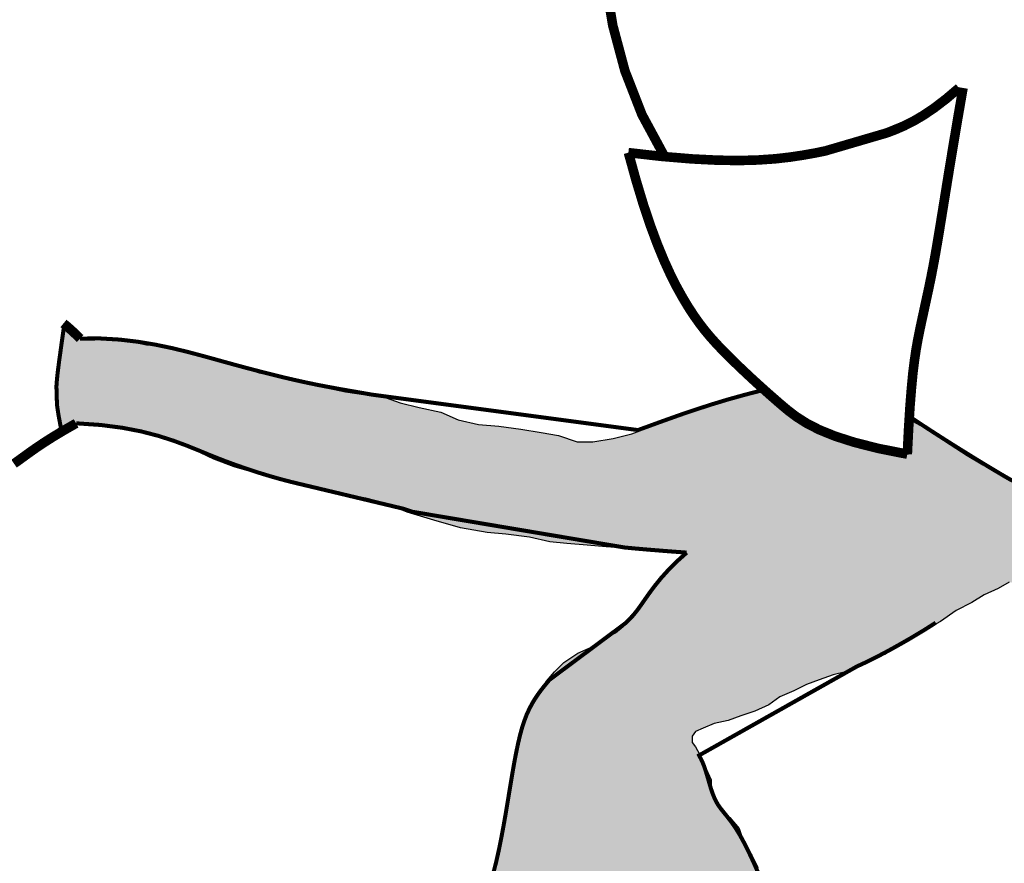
# Model space of a CAD drawing. Extents: x 2370541.5 to 2370550, y 758729 to 758740.
# Tile 10 of 19: x 2370548.339 to 2370548.576, y 758730.677 to 758730.88. Entities that reach past the tile are written whole.
import ezdxf

# ---------------------------------------------------------------- set-up
doc = ezdxf.new("R2010")
doc.units = 0
doc.header["$LTSCALE"] = 100
doc.header["$MEASUREMENT"] = 0
doc.layers.add('FACE', color=160, linetype='CONTINUOUS')
doc.layers.add('FACEHATCH', color=5, linetype='CONTINUOUS')

msp = doc.modelspace()

# ---------------------------------------------------------------- hatches: boundary and pattern name
at = {"layer": 'FACEHATCH'}
msp.add_hatch(color=5, dxfattribs=at).paths.add_polyline_path([(2370548.55312, 758730.78371), (2370548.55651, 758730.78182), (2370548.55952, 758730.77994), (2370548.56291, 758730.77769), (2370548.56705, 758730.77505), (2370548.57082, 758730.77279), (2370548.57496, 758730.77054), (2370548.57948, 758730.7679), (2370548.58287, 758730.76602), (2370548.58679, 758730.76451), (2370548.59055, 758730.76376), (2370548.5947, 758730.76301), (2370548.59884, 758730.76226), (2370548.60336, 758730.7615), (2370548.60788, 758730.76075), (2370548.61278, 758730.76038), (2370548.61692, 758730.75962), (2370548.62257, 758730.75962), (2370548.62747, 758730.75962), (2370548.63199, 758730.75925), (2370548.63726, 758730.76), (2370548.64178, 758730.76), (2370548.64818, 758730.76038), (2370548.65308, 758730.76075), (2370548.65722, 758730.76075), (2370548.66249, 758730.76113), (2370548.66739, 758730.76113), (2370548.67229, 758730.76188), (2370548.67568, 758730.76226), (2370548.67869, 758730.76263), (2370548.68057, 758730.76263), (2370548.67568, 758730.7615), (2370548.67191, 758730.76), (2370548.66739, 758730.75849), (2370548.66513, 758730.75624), (2370548.66249, 758730.75548), (2370548.66099, 758730.75473), (2370548.6591, 758730.75398), (2370548.65722, 758730.75398), (2370548.65647, 758730.7536), (2370548.66023, 758730.75247), (2370548.66362, 758730.75097), (2370548.66739, 758730.74909), (2370548.67078, 758730.74796), (2370548.6753, 758730.74645), (2370548.67794, 758730.7457), (2370548.68133, 758730.74419), (2370548.68396, 758730.74344), (2370548.68724, 758730.74231), (2370548.69101, 758730.74118), (2370548.6944, 758730.74005), (2370548.69666, 758730.73893), (2370548.69967, 758730.73817), (2370548.70306, 758730.73742), (2370548.70607, 758730.73704), (2370548.70908, 758730.73742), (2370548.71323, 758730.73704), (2370548.71662, 758730.7378), (2370548.71963, 758730.73855), (2370548.7234, 758730.7393), (2370548.72679, 758730.73968), (2370548.73131, 758730.74043), (2370548.7362, 758730.74118), (2370548.74072, 758730.74269), (2370548.74637, 758730.74495), (2370548.75052, 758730.74683), (2370548.75541, 758730.74871), (2370548.75993, 758730.75021), (2370548.76483, 758730.75285), (2370548.76935, 758730.75473), (2370548.77537, 758730.75661), (2370548.77989, 758730.75849), (2370548.78554, 758730.76038), (2370548.79044, 758730.76263), (2370548.79534, 758730.76451), (2370548.80061, 758730.76715), (2370548.80475, 758730.76903), (2370548.80927, 758730.77204), (2370548.81379, 758730.7743), (2370548.81794, 758730.77693), (2370548.8217, 758730.77919), (2370548.82622, 758730.78145), (2370548.83037, 758730.78371), (2370548.83564, 758730.78672), (2370548.84053, 758730.78897), (2370548.84543, 758730.79199), (2370548.84995, 758730.79462), (2370548.85485, 758730.79725), (2370548.85835, 758730.79951), (2370548.86136, 758730.80064), (2370548.86438, 758730.80215), (2370548.86777, 758730.80365), (2370548.86965, 758730.8044), (2370548.87078, 758730.80516), (2370548.87229, 758730.80403), (2370548.87417, 758730.80177), (2370548.87605, 758730.79951), (2370548.87718, 758730.79688), (2370548.87831, 758730.79387), (2370548.87944, 758730.79123), (2370548.87982, 758730.79048), (2370548.87681, 758730.78897), (2370548.87417, 758730.78785), (2370548.87116, 758730.78672), (2370548.86777, 758730.78484), (2370548.86362, 758730.78258), (2370548.8591, 758730.78032), (2370548.85496, 758730.77769), (2370548.84969, 758730.77468), (2370548.84479, 758730.77204), (2370548.83914, 758730.76903), (2370548.83462, 758730.7664), (2370548.82897, 758730.76301), (2370548.8252, 758730.76038), (2370548.81956, 758730.75699), (2370548.81466, 758730.7536), (2370548.80976, 758730.75172), (2370548.80411, 758730.74909), (2370548.79809, 758730.74645), (2370548.79281, 758730.74419), (2370548.78754, 758730.74156), (2370548.78189, 758730.73855), (2370548.77737, 758730.73704), (2370548.77398, 758730.73479), (2370548.76795, 758730.73253), (2370548.76155, 758730.73065), (2370548.75477, 758730.72877), (2370548.74799, 758730.72726), (2370548.74347, 758730.72613), (2370548.73895, 758730.72538), (2370548.73669, 758730.72387), (2370548.73368, 758730.72237), (2370548.73217, 758730.72086), (2370548.72991, 758730.72011), (2370548.72765, 758730.71973), (2370548.72313, 758730.71973), (2370548.71748, 758730.72011), (2370548.71108, 758730.72049), (2370548.70634, 758730.72086), (2370548.69956, 758730.72124), (2370548.69391, 758730.72199), (2370548.6875, 758730.72312), (2370548.68261, 758730.7235), (2370548.67733, 758730.72387), (2370548.67206, 758730.72463), (2370548.66641, 758730.725), (2370548.66076, 758730.72538), (2370548.65549, 758730.72613), (2370548.65135, 758730.72726), (2370548.64645, 758730.72801), (2370548.64118, 758730.72877), (2370548.63741, 758730.72952), (2370548.63402, 758730.72989), (2370548.63289, 758730.74344), (2370548.59522, 758730.74231), (2370548.5956, 758730.73968), (2370548.59372, 758730.74005), (2370548.59184, 758730.74043), (2370548.58845, 758730.74118), (2370548.58506, 758730.74306), (2370548.5828, 758730.74382), (2370548.58016, 758730.74419), (2370548.57715, 758730.74457), (2370548.57451, 758730.74306), (2370548.57112, 758730.74156), (2370548.56811, 758730.73968), (2370548.56434, 758730.7378), (2370548.56057, 758730.73516), (2370548.55643, 758730.7329), (2370548.55342, 758730.7314), (2370548.55078, 758730.72952), (2370548.54739, 758730.72726), (2370548.54362, 758730.72575), (2370548.54023, 758730.72425), (2370548.53779, 758730.72301), (2370548.53477, 758730.72226), (2370548.53138, 758730.72113), (2370548.52837, 758730.72), (2370548.52536, 758730.71849), (2370548.52197, 758730.71699), (2370548.51933, 758730.71511), (2370548.51594, 758730.7136), (2370548.51255, 758730.71247), (2370548.50954, 758730.71134), (2370548.50615, 758730.71059), (2370548.50351, 758730.70946), (2370548.50163, 758730.70871), (2370548.50088, 758730.70758), (2370548.50088, 758730.70607), (2370548.50163, 758730.70495), (2370548.50314, 758730.70231), (2370548.50427, 758730.69968), (2370548.5054, 758730.69704), (2370548.5054, 758730.69479), (2370548.50652, 758730.69253), (2370548.50803, 758730.68989), (2370548.50991, 758730.68801), (2370548.51217, 758730.68538), (2370548.5133, 758730.68199), (2370548.51519, 758730.67898), (2370548.51669, 758730.67597), (2370548.51782, 758730.67334), (2370548.51895, 758730.66995), (2370548.52008, 758730.66731), (2370548.51669, 758730.66769), (2370548.5133, 758730.66769), (2370548.50954, 758730.66769), (2370548.50652, 758730.66731), (2370548.50238, 758730.66731), (2370548.49937, 758730.66656), (2370548.4956, 758730.66619), (2370548.49221, 758730.66543), (2370548.48882, 758730.66355), (2370548.48506, 758730.66167), (2370548.48167, 758730.65904), (2370548.47941, 758730.65603), (2370548.47677, 758730.65301), (2370548.47489, 758730.65061), (2370548.473, 758730.64797), (2370548.47187, 758730.64496), (2370548.47037, 758730.64233), (2370548.47037, 758730.63932), (2370548.46924, 758730.63518), (2370548.46886, 758730.63142), (2370548.46886, 758730.62728), (2370548.46886, 758730.62238), (2370548.46924, 758730.61824), (2370548.46924, 758730.6126), (2370548.46961, 758730.60906), (2370548.46999, 758730.60455), (2370548.47037, 758730.60116), (2370548.47074, 758730.59777), (2370548.4715, 758730.59364), (2370548.47225, 758730.5895), (2370548.47225, 758730.58686), (2370548.47602, 758730.58649), (2370548.47978, 758730.58686), (2370548.4843, 758730.58649), (2370548.48845, 758730.58686), (2370548.49334, 758730.58686), (2370548.49749, 758730.58649), (2370548.50163, 758730.58724), (2370548.50238, 758730.58724), (2370548.50201, 758730.59213), (2370548.50125, 758730.59928), (2370548.5005, 758730.60605), (2370548.50012, 758730.61207), (2370548.49975, 758730.61847), (2370548.49937, 758730.62449), (2370548.49899, 758730.62826), (2370548.49975, 758730.63202), (2370548.50125, 758730.63503), (2370548.50389, 758730.63766), (2370548.50728, 758730.63842), (2370548.5118, 758730.63766), (2370548.51481, 758730.63616), (2370548.51669, 758730.63315), (2370548.51782, 758730.62938), (2370548.51782, 758730.62487), (2370548.51782, 758730.6196), (2370548.51858, 758730.61546), (2370548.51858, 758730.60982), (2370548.51895, 758730.60342), (2370548.51895, 758730.59627), (2370548.51933, 758730.58912), (2370548.51971, 758730.58159), (2370548.51971, 758730.57595), (2370548.52008, 758730.56842), (2370548.52046, 758730.5609), (2370548.52084, 758730.55525), (2370548.52084, 758730.54923), (2370548.51933, 758730.54923), (2370548.51669, 758730.55074), (2370548.51368, 758730.55262), (2370548.51067, 758730.55488), (2370548.50728, 758730.55676), (2370548.50314, 758730.55713), (2370548.49937, 758730.55676), (2370548.49523, 758730.55488), (2370548.49184, 758730.55299), (2370548.48882, 758730.55111), (2370548.48468, 758730.54923), (2370548.48204, 758730.54622), (2370548.47978, 758730.54321), (2370548.47828, 758730.53982), (2370548.47639, 758730.53681), (2370548.47526, 758730.53294), (2370548.47376, 758730.52993), (2370548.473, 758730.52955), (2370548.47225, 758730.53218), (2370548.46999, 758730.53783), (2370548.46773, 758730.5431), (2370548.46547, 758730.54837), (2370548.46208, 758730.55476), (2370548.4602, 758730.56003), (2370548.45794, 758730.56718), (2370548.45681, 758730.5732), (2370548.45568, 758730.57847), (2370548.45379, 758730.58449), (2370548.45191, 758730.59164), (2370548.45078, 758730.59729), (2370548.44965, 758730.60293), (2370548.44965, 758730.6082), (2370548.4489, 758730.6146), (2370548.44927, 758730.62062), (2370548.44852, 758730.62494), (2370548.44814, 758730.62946), (2370548.44814, 758730.63398), (2370548.44814, 758730.63887), (2370548.44777, 758730.64451), (2370548.44777, 758730.6494), (2370548.44777, 758730.6543), (2370548.44814, 758730.65768), (2370548.44927, 758730.6622), (2370548.45116, 758730.66747), (2370548.45266, 758730.67236), (2370548.45379, 758730.67763), (2370548.4553, 758730.68365), (2370548.45605, 758730.69005), (2370548.45756, 758730.69682), (2370548.45831, 758730.70284), (2370548.4602, 758730.70924), (2370548.46095, 758730.71262), (2370548.46246, 758730.71563), (2370548.46434, 758730.71849), (2370548.46585, 758730.72075), (2370548.46773, 758730.72301), (2370548.46999, 758730.72527), (2370548.47338, 758730.72752), (2370548.47677, 758730.72903), (2370548.48016, 758730.73129), (2370548.48242, 758730.73242), (2370548.4843, 758730.73392), (2370548.48619, 758730.73656), (2370548.4892, 758730.73994), (2370548.49146, 758730.74333), (2370548.4941, 758730.74634), (2370548.49636, 758730.74897), (2370548.49937, 758730.75161), (2370548.49673, 758730.75198), (2370548.49297, 758730.75198), (2370548.48958, 758730.75236), (2370548.48468, 758730.75274), (2370548.48016, 758730.75311), (2370548.47564, 758730.75349), (2370548.47074, 758730.75387), (2370548.4666, 758730.75424), (2370548.4617, 758730.75537), (2370548.45605, 758730.75612), (2370548.45153, 758730.7565), (2370548.44513, 758730.75763), (2370548.43873, 758730.75951), (2370548.43233, 758730.76139), (2370548.42668, 758730.76365), (2370548.42234, 758730.76478), (2370548.4182, 758730.76553), (2370548.41444, 758730.76628), (2370548.40992, 758730.76704), (2370548.40577, 758730.76817), (2370548.40125, 758730.76929), (2370548.39598, 758730.7708), (2370548.39071, 758730.77231), (2370548.38581, 758730.77419), (2370548.38091, 758730.77644), (2370548.37602, 758730.77833), (2370548.37187, 758730.77983), (2370548.36735, 758730.78096), (2370548.36321, 758730.78171), (2370548.35944, 758730.78209), (2370548.35568, 758730.78247), (2370548.35304, 758730.78247), (2370548.35191, 758730.78247), (2370548.35003, 758730.78096), (2370548.3489, 758730.78209), (2370548.34815, 758730.7851), (2370548.34815, 758730.78924), (2370548.34815, 758730.793), (2370548.34852, 758730.79677), (2370548.34928, 758730.80128), (2370548.34965, 758730.80429), (2370548.35003, 758730.80617), (2370548.35154, 758730.80504), (2370548.35342, 758730.80354), (2370548.35492, 758730.80316), (2370548.35869, 758730.80316), (2370548.36246, 758730.80279), (2370548.36585, 758730.80241), (2370548.36961, 758730.80166), (2370548.37338, 758730.80128), (2370548.37828, 758730.80015), (2370548.3828, 758730.79902), (2370548.38732, 758730.79752), (2370548.39221, 758730.79639), (2370548.39673, 758730.79488), (2370548.40238, 758730.79376), (2370548.4069, 758730.79263), (2370548.41218, 758730.7915), (2370548.41745, 758730.79037), (2370548.42234, 758730.78962), (2370548.42724, 758730.78886), (2370548.43063, 758730.78773), (2370548.43515, 758730.78661), (2370548.44042, 758730.78548), (2370548.44457, 758730.78359), (2370548.44946, 758730.78247), (2370548.45436, 758730.78209), (2370548.45963, 758730.78134), (2370548.46453, 758730.78058), (2370548.46867, 758730.77983), (2370548.47319, 758730.77833), (2370548.47696, 758730.77833), (2370548.48185, 758730.77908), (2370548.48637, 758730.78021), (2370548.49127, 758730.78209), (2370548.49541, 758730.78359), (2370548.49993, 758730.7851), (2370548.50483, 758730.78698), (2370548.50897, 758730.78811), (2370548.51349, 758730.78962), (2370548.51613, 758730.78999), (2370548.51801, 758730.79074), (2370548.52121, 758730.78773), (2370548.52385, 758730.78548), (2370548.52762, 758730.78322), (2370548.53176, 758730.78096), (2370548.53553, 758730.77946), (2370548.54042, 758730.77757), (2370548.54457, 758730.77682), (2370548.54833, 758730.77569), (2370548.55172, 758730.77569), (2370548.55285, 758730.77532), (2370548.55323, 758730.77757), (2370548.55323, 758730.78021)])
h = msp.add_hatch(color=5, dxfattribs=at)
h.paths.add_polyline_path([(2370548.48027, 758730.46108), (2370548.48525, 758730.45844), (2370548.48936, 758730.45551), (2370548.49405, 758730.4517), (2370548.49669, 758730.44877), (2370548.49933, 758730.44584), (2370548.50108, 758730.44349), (2370548.50343, 758730.44408), (2370548.50753, 758730.44818), (2370548.51105, 758730.45404), (2370548.51281, 758730.46137), (2370548.51398, 758730.47075), (2370548.51486, 758730.47983), (2370548.51604, 758730.48979), (2370548.51692, 758730.49888), (2370548.5178, 758730.50913), (2370548.51838, 758730.51997), (2370548.51867, 758730.5273), (2370548.51867, 758730.53345), (2370548.51897, 758730.53726), (2370548.51926, 758730.53931), (2370548.52014, 758730.5399), (2370548.52249, 758730.53873), (2370548.52659, 758730.5358), (2370548.53304, 758730.52906), (2370548.54183, 758730.5188), (2370548.55151, 758730.50737), (2370548.56587, 758730.49038), (2370548.57672, 758730.47543), (2370548.58493, 758730.46547), (2370548.59167, 758730.45873), (2370548.59695, 758730.45287), (2370548.60164, 758730.44672), (2370548.60604, 758730.44174), (2370548.61131, 758730.43763), (2370548.61542, 758730.43441), (2370548.6207, 758730.43236), (2370548.62656, 758730.43177), (2370548.63213, 758730.43148), (2370548.63711, 758730.43236), (2370548.64034, 758730.43295), (2370548.6418, 758730.43382), (2370548.63799, 758730.43851), (2370548.63242, 758730.4476), (2370548.62832, 758730.45844), (2370548.62685, 758730.4684), (2370548.62773, 758730.47485), (2370548.62832, 758730.48012), (2370548.62128, 758730.48569), (2370548.61542, 758730.49096), (2370548.61219, 758730.4936), (2370548.60516, 758730.50356), (2370548.59724, 758730.5147), (2370548.58991, 758730.52496), (2370548.58229, 758730.53609), (2370548.57731, 758730.54312), (2370548.57467, 758730.54723), (2370548.57144, 758730.55397), (2370548.56851, 758730.56188), (2370548.56558, 758730.56744), (2370548.56089, 758730.57448), (2370548.5562, 758730.58151), (2370548.55263, 758730.58723), (2370548.54941, 758730.59163), (2370548.54618, 758730.59925), (2370548.54325, 758730.60657), (2370548.53973, 758730.61624), (2370548.53651, 758730.62562), (2370548.5327, 758730.63441), (2370548.52976, 758730.6432), (2370548.52654, 758730.6517), (2370548.52273, 758730.66108), (2370548.52009, 758730.66694), (2370548.51774, 758730.67251), (2370548.44768, 758730.65668), (2370548.44738, 758730.65082), (2370548.44768, 758730.64203), (2370548.44797, 758730.635), (2370548.44856, 758730.62738), (2370548.44885, 758730.61917), (2370548.44914, 758730.61185), (2370548.44944, 758730.60394), (2370548.4509, 758730.59632), (2370548.45266, 758730.58899), (2370548.45471, 758730.58137), (2370548.45794, 758730.56702), (2370548.46028, 758730.55998), (2370548.46321, 758730.55266), (2370548.46644, 758730.54533), (2370548.47025, 758730.53713), (2370548.47318, 758730.53009), (2370548.47611, 758730.52306), (2370548.47875, 758730.51603), (2370548.4811, 758730.50929), (2370548.48286, 758730.50372), (2370548.48375, 758730.49624), (2370548.48375, 758730.4895), (2370548.48346, 758730.48159), (2370548.48199, 758730.47426), (2370548.48053, 758730.46811), (2370548.48023, 758730.46489)])
h.paths.add_polyline_path([(2370548.55312, 758730.7836), (2370548.55312, 758730.78371), (2370548.55651, 758730.78182), (2370548.55952, 758730.77994), (2370548.56291, 758730.77769), (2370548.56705, 758730.77505), (2370548.57082, 758730.77279), (2370548.57496, 758730.77054), (2370548.57948, 758730.7679), (2370548.58287, 758730.76602), (2370548.58679, 758730.76451), (2370548.59055, 758730.76376), (2370548.5947, 758730.76301), (2370548.59884, 758730.76226), (2370548.60336, 758730.7615), (2370548.60788, 758730.76075), (2370548.61278, 758730.76038), (2370548.61692, 758730.75962), (2370548.62257, 758730.75962), (2370548.62747, 758730.75962), (2370548.63199, 758730.75925), (2370548.63726, 758730.76), (2370548.64178, 758730.76), (2370548.64818, 758730.76038), (2370548.65308, 758730.76075), (2370548.65722, 758730.76075), (2370548.66249, 758730.76113), (2370548.66739, 758730.76113), (2370548.67229, 758730.76188), (2370548.67568, 758730.76226), (2370548.67869, 758730.76263), (2370548.68057, 758730.76263), (2370548.67568, 758730.7615), (2370548.67191, 758730.76), (2370548.66739, 758730.75849), (2370548.66513, 758730.75624), (2370548.66249, 758730.75548), (2370548.66099, 758730.75473), (2370548.6591, 758730.75398), (2370548.65722, 758730.75398), (2370548.65647, 758730.7536), (2370548.66023, 758730.75247), (2370548.66362, 758730.75097), (2370548.66739, 758730.74909), (2370548.67078, 758730.74796), (2370548.6753, 758730.74645), (2370548.67794, 758730.7457), (2370548.68133, 758730.74419), (2370548.68396, 758730.74344), (2370548.68724, 758730.74231), (2370548.69101, 758730.74118), (2370548.6944, 758730.74005), (2370548.69666, 758730.73893), (2370548.69967, 758730.73817), (2370548.70306, 758730.73742), (2370548.70607, 758730.73704), (2370548.70908, 758730.73742), (2370548.71323, 758730.73704), (2370548.71662, 758730.7378), (2370548.71963, 758730.73855), (2370548.7234, 758730.7393), (2370548.72679, 758730.73968), (2370548.73131, 758730.74043), (2370548.7362, 758730.74118), (2370548.74072, 758730.74269), (2370548.74637, 758730.74495), (2370548.75052, 758730.74683), (2370548.75541, 758730.74871), (2370548.75993, 758730.75021), (2370548.76483, 758730.75285), (2370548.76935, 758730.75473), (2370548.77537, 758730.75661), (2370548.77989, 758730.75849), (2370548.78554, 758730.76038), (2370548.79044, 758730.76263), (2370548.79534, 758730.76451), (2370548.80061, 758730.76715), (2370548.80475, 758730.76903), (2370548.80927, 758730.77204), (2370548.81379, 758730.7743), (2370548.81794, 758730.77693), (2370548.8217, 758730.77919), (2370548.82622, 758730.78145), (2370548.83037, 758730.78371), (2370548.83564, 758730.78672), (2370548.84053, 758730.78897), (2370548.84543, 758730.79199), (2370548.84995, 758730.79462), (2370548.85485, 758730.79725), (2370548.85835, 758730.79951), (2370548.86136, 758730.80064), (2370548.86438, 758730.80215), (2370548.86777, 758730.80365), (2370548.86965, 758730.8044), (2370548.87078, 758730.80516), (2370548.87229, 758730.80403), (2370548.87417, 758730.80177), (2370548.87605, 758730.79951), (2370548.87718, 758730.79688), (2370548.87831, 758730.79387), (2370548.87944, 758730.79123), (2370548.87982, 758730.79048), (2370548.87681, 758730.78897), (2370548.87417, 758730.78785), (2370548.87116, 758730.78672), (2370548.86777, 758730.78484), (2370548.86362, 758730.78258), (2370548.8591, 758730.78032), (2370548.85496, 758730.77769), (2370548.84969, 758730.77468), (2370548.84479, 758730.77204), (2370548.83914, 758730.76903), (2370548.83462, 758730.7664), (2370548.82897, 758730.76301), (2370548.8252, 758730.76038), (2370548.81956, 758730.75699), (2370548.81466, 758730.7536), (2370548.80976, 758730.75172), (2370548.80411, 758730.74909), (2370548.79809, 758730.74645), (2370548.79281, 758730.74419), (2370548.78754, 758730.74156), (2370548.78189, 758730.73855), (2370548.77737, 758730.73704), (2370548.77398, 758730.73479), (2370548.76795, 758730.73253), (2370548.76155, 758730.73065), (2370548.75477, 758730.72877), (2370548.74799, 758730.72726), (2370548.74347, 758730.72613), (2370548.73895, 758730.72538), (2370548.73669, 758730.72387), (2370548.73368, 758730.72237), (2370548.73217, 758730.72086), (2370548.72991, 758730.72011), (2370548.72765, 758730.71973), (2370548.72313, 758730.71973), (2370548.71748, 758730.72011), (2370548.71108, 758730.72049), (2370548.70634, 758730.72086), (2370548.69956, 758730.72124), (2370548.69391, 758730.72199), (2370548.6875, 758730.72312), (2370548.68261, 758730.7235), (2370548.67733, 758730.72387), (2370548.67206, 758730.72463), (2370548.66641, 758730.725), (2370548.66076, 758730.72538), (2370548.65549, 758730.72613), (2370548.65135, 758730.72726), (2370548.64645, 758730.72801), (2370548.64118, 758730.72877), (2370548.63741, 758730.72952), (2370548.63402, 758730.72989), (2370548.63289, 758730.74344), (2370548.59522, 758730.74231), (2370548.5956, 758730.73968), (2370548.59372, 758730.74005), (2370548.59184, 758730.74043), (2370548.58845, 758730.74118), (2370548.58506, 758730.74306), (2370548.5828, 758730.74382), (2370548.58016, 758730.74419), (2370548.57715, 758730.74457), (2370548.57451, 758730.74306), (2370548.57112, 758730.74156), (2370548.56811, 758730.73968), (2370548.56434, 758730.7378), (2370548.56057, 758730.73516), (2370548.55643, 758730.7329), (2370548.55342, 758730.7314), (2370548.55078, 758730.72952), (2370548.54739, 758730.72726), (2370548.54362, 758730.72575), (2370548.54023, 758730.72425), (2370548.53779, 758730.72301), (2370548.53477, 758730.72226), (2370548.53138, 758730.72113), (2370548.52837, 758730.72), (2370548.52536, 758730.71849), (2370548.52197, 758730.71699), (2370548.51933, 758730.71511), (2370548.51594, 758730.7136), (2370548.51255, 758730.71247), (2370548.50954, 758730.71134), (2370548.50615, 758730.71059), (2370548.50351, 758730.70946), (2370548.50163, 758730.70871), (2370548.50088, 758730.70758), (2370548.50088, 758730.70607), (2370548.50163, 758730.70495), (2370548.50314, 758730.70231), (2370548.50427, 758730.69968), (2370548.5054, 758730.69704), (2370548.5054, 758730.69479), (2370548.50652, 758730.69253), (2370548.50803, 758730.68989), (2370548.50991, 758730.68801), (2370548.51217, 758730.68538), (2370548.5133, 758730.68199), (2370548.51519, 758730.67898), (2370548.51669, 758730.67597), (2370548.51782, 758730.67334), (2370548.51895, 758730.66995), (2370548.52008, 758730.66731), (2370548.51669, 758730.66769), (2370548.5133, 758730.66769), (2370548.50954, 758730.66769), (2370548.50652, 758730.66731), (2370548.50238, 758730.66731), (2370548.49937, 758730.66656), (2370548.4956, 758730.66619), (2370548.49221, 758730.66543), (2370548.48882, 758730.66355), (2370548.48506, 758730.66167), (2370548.48167, 758730.65904), (2370548.47941, 758730.65603), (2370548.47677, 758730.65301), (2370548.47489, 758730.65061), (2370548.473, 758730.64797), (2370548.47187, 758730.64496), (2370548.47037, 758730.64233), (2370548.47037, 758730.63932), (2370548.46924, 758730.63518), (2370548.46886, 758730.63142), (2370548.46886, 758730.62728), (2370548.46886, 758730.62238), (2370548.46924, 758730.61824), (2370548.46924, 758730.6126), (2370548.46961, 758730.60906), (2370548.46999, 758730.60455), (2370548.47037, 758730.60116), (2370548.47074, 758730.59777), (2370548.4715, 758730.59364), (2370548.47225, 758730.5895), (2370548.47225, 758730.58686), (2370548.47602, 758730.58649), (2370548.47978, 758730.58686), (2370548.4843, 758730.58649), (2370548.48845, 758730.58686), (2370548.49334, 758730.58686), (2370548.49749, 758730.58649), (2370548.50163, 758730.58724), (2370548.50238, 758730.58724), (2370548.50201, 758730.59213), (2370548.50125, 758730.59928), (2370548.5005, 758730.60605), (2370548.50012, 758730.61207), (2370548.49975, 758730.61847), (2370548.49937, 758730.62449), (2370548.49899, 758730.62826), (2370548.49975, 758730.63202), (2370548.50125, 758730.63503), (2370548.50389, 758730.63766), (2370548.50728, 758730.63842), (2370548.5118, 758730.63766), (2370548.51481, 758730.63616), (2370548.51669, 758730.63315), (2370548.51782, 758730.62938), (2370548.51782, 758730.62487), (2370548.51782, 758730.6196), (2370548.51858, 758730.61546), (2370548.51858, 758730.60982), (2370548.51895, 758730.60342), (2370548.51895, 758730.59627), (2370548.51933, 758730.58912), (2370548.51971, 758730.58159), (2370548.51971, 758730.57595), (2370548.52008, 758730.56842), (2370548.52046, 758730.5609), (2370548.52084, 758730.55525), (2370548.52084, 758730.54923), (2370548.51933, 758730.54923), (2370548.51669, 758730.55074), (2370548.51368, 758730.55262), (2370548.51067, 758730.55488), (2370548.50728, 758730.55676), (2370548.50314, 758730.55713), (2370548.49937, 758730.55676), (2370548.49523, 758730.55488), (2370548.49184, 758730.55299), (2370548.48882, 758730.55111), (2370548.48468, 758730.54923), (2370548.48204, 758730.54622), (2370548.47978, 758730.54321), (2370548.47828, 758730.53982), (2370548.47639, 758730.53681), (2370548.47526, 758730.53294), (2370548.47376, 758730.52993), (2370548.473, 758730.52955), (2370548.47225, 758730.53218), (2370548.46999, 758730.53783), (2370548.46773, 758730.5431), (2370548.46547, 758730.54837), (2370548.46208, 758730.55476), (2370548.4602, 758730.56003), (2370548.45794, 758730.56718), (2370548.45681, 758730.5732), (2370548.45568, 758730.57847), (2370548.45379, 758730.58449), (2370548.45191, 758730.59164), (2370548.45078, 758730.59729), (2370548.44965, 758730.60293), (2370548.44965, 758730.6082), (2370548.4489, 758730.6146), (2370548.44927, 758730.62062), (2370548.44852, 758730.62494), (2370548.44814, 758730.62946), (2370548.44814, 758730.63398), (2370548.44814, 758730.63887), (2370548.44777, 758730.64451), (2370548.44777, 758730.6494), (2370548.44777, 758730.6543), (2370548.44814, 758730.65768), (2370548.44927, 758730.6622), (2370548.45116, 758730.66747), (2370548.45266, 758730.67236), (2370548.45379, 758730.67763), (2370548.4553, 758730.68365), (2370548.45605, 758730.69005), (2370548.45756, 758730.69682), (2370548.45831, 758730.70284), (2370548.4602, 758730.70924), (2370548.46095, 758730.71262), (2370548.46246, 758730.71563), (2370548.46434, 758730.71849), (2370548.46585, 758730.72075), (2370548.46773, 758730.72301), (2370548.46999, 758730.72527), (2370548.47338, 758730.72752), (2370548.47677, 758730.72903), (2370548.48016, 758730.73129), (2370548.48242, 758730.73242), (2370548.4843, 758730.73392), (2370548.48619, 758730.73656), (2370548.4892, 758730.73994), (2370548.49146, 758730.74333), (2370548.4941, 758730.74634), (2370548.49636, 758730.74897), (2370548.49937, 758730.75161), (2370548.49673, 758730.75198), (2370548.49297, 758730.75198), (2370548.48958, 758730.75236), (2370548.48468, 758730.75274), (2370548.48016, 758730.75311), (2370548.47564, 758730.75349), (2370548.47074, 758730.75387), (2370548.4666, 758730.75424), (2370548.4617, 758730.75537), (2370548.45605, 758730.75612), (2370548.45153, 758730.7565), (2370548.44513, 758730.75763), (2370548.43873, 758730.75951), (2370548.43233, 758730.76139), (2370548.42668, 758730.76365), (2370548.42234, 758730.76478), (2370548.4182, 758730.76553), (2370548.41444, 758730.76628), (2370548.40992, 758730.76704), (2370548.40577, 758730.76817), (2370548.40125, 758730.76929), (2370548.39598, 758730.7708), (2370548.39071, 758730.77231), (2370548.38581, 758730.77419), (2370548.38091, 758730.77644), (2370548.37602, 758730.77833), (2370548.37187, 758730.77983), (2370548.36735, 758730.78096), (2370548.36321, 758730.78171), (2370548.35944, 758730.78209), (2370548.35568, 758730.78247), (2370548.35304, 758730.78247), (2370548.35191, 758730.78247), (2370548.35003, 758730.78096), (2370548.3489, 758730.78209), (2370548.34815, 758730.7851), (2370548.34815, 758730.78924), (2370548.34815, 758730.793), (2370548.34852, 758730.79677), (2370548.34928, 758730.80128), (2370548.34965, 758730.80429), (2370548.35003, 758730.80617), (2370548.35154, 758730.80504), (2370548.35342, 758730.80354), (2370548.35492, 758730.80316), (2370548.35869, 758730.80316), (2370548.36246, 758730.80279), (2370548.36585, 758730.80241), (2370548.36961, 758730.80166), (2370548.37338, 758730.80128), (2370548.37828, 758730.80015), (2370548.3828, 758730.79902), (2370548.38732, 758730.79752), (2370548.39221, 758730.79639), (2370548.39673, 758730.79488), (2370548.40238, 758730.79376), (2370548.4069, 758730.79263), (2370548.41218, 758730.7915), (2370548.41745, 758730.79037), (2370548.42234, 758730.78962), (2370548.42724, 758730.78886), (2370548.43063, 758730.78773), (2370548.43515, 758730.78661), (2370548.44042, 758730.78548), (2370548.44457, 758730.78359), (2370548.44946, 758730.78247), (2370548.45436, 758730.78209), (2370548.45963, 758730.78134), (2370548.46453, 758730.78058), (2370548.46867, 758730.77983), (2370548.47319, 758730.77833), (2370548.47696, 758730.77833), (2370548.48185, 758730.77908), (2370548.48637, 758730.78021), (2370548.49127, 758730.78209), (2370548.49541, 758730.78359), (2370548.49993, 758730.7851), (2370548.50483, 758730.78698), (2370548.50897, 758730.78811), (2370548.51349, 758730.78962), (2370548.51613, 758730.78999), (2370548.51801, 758730.79074), (2370548.52121, 758730.78773), (2370548.52385, 758730.78548), (2370548.52762, 758730.78322), (2370548.53176, 758730.78096), (2370548.53553, 758730.77946), (2370548.54042, 758730.77757), (2370548.54457, 758730.77682), (2370548.54833, 758730.77569), (2370548.55172, 758730.77569), (2370548.55285, 758730.77532), (2370548.55323, 758730.77757), (2370548.55323, 758730.78021)])

# ---------------------------------------------------------------- linework, layer by layer
at = {"layer": 'FACE', "color": 5}
for points, const_width in [([(2370548.47991, 758730.88948), (2370548.48177, 758730.8784), (2370548.48468, 758730.86752), (2370548.48879, 758730.85697), (2370548.49425, 758730.84687)], 0.0023), ([(2370548.48552, 758730.84784), (2370548.49368, 758730.84693), (2370548.50077, 758730.84634), (2370548.50691, 758730.84603), (2370548.51222, 758730.84595), (2370548.5168, 758730.84608), (2370548.52079, 758730.84636), (2370548.52428, 758730.84675), (2370548.5274, 758730.84722), (2370548.53024, 758730.84772), (2370548.53287, 758730.84825), (2370548.5353, 758730.8488), (2370548.53757, 758730.84938), (2370548.53972, 758730.84999), (2370548.54177, 758730.85061), (2370548.54377, 758730.85125), (2370548.54574, 758730.85191), (2370548.54772, 758730.8526), (2370548.54975, 758730.85337), (2370548.55186, 758730.85429), (2370548.5541, 758730.85542), (2370548.5565, 758730.85683), (2370548.5591, 758730.85858), (2370548.56194, 758730.86075), (2370548.56506, 758730.8634)], 0.0023), ([(2370548.56603, 758730.8634), (2370548.56468, 758730.85559), (2370548.56354, 758730.84879), (2370548.56257, 758730.84291), (2370548.56175, 758730.83783), (2370548.56104, 758730.83343), (2370548.56042, 758730.82961), (2370548.55986, 758730.82624), (2370548.55934, 758730.82323), (2370548.55883, 758730.82046), (2370548.55833, 758730.81789), (2370548.55784, 758730.81549), (2370548.55735, 758730.81323), (2370548.55688, 758730.81107), (2370548.55643, 758730.80898), (2370548.55598, 758730.80693), (2370548.55555, 758730.80487), (2370548.55513, 758730.80277), (2370548.55473, 758730.8005), (2370548.55435, 758730.79792), (2370548.55397, 758730.79488), (2370548.55362, 758730.79124), (2370548.55327, 758730.78687), (2370548.55294, 758730.78162), (2370548.55262, 758730.77535)], 0.0023), ([(2370548.48552, 758730.84784), (2370548.48737, 758730.84117), (2370548.48914, 758730.83531), (2370548.49086, 758730.8302), (2370548.49252, 758730.82574), (2370548.49412, 758730.82186), (2370548.49566, 758730.81849), (2370548.49715, 758730.81555), (2370548.49859, 758730.81296), (2370548.49998, 758730.81065), (2370548.50133, 758730.80859), (2370548.50266, 758730.80673), (2370548.50397, 758730.80503), (2370548.50528, 758730.80347), (2370548.5066, 758730.802), (2370548.50794, 758730.80058), (2370548.50932, 758730.79919), (2370548.51073, 758730.79779), (2370548.5122, 758730.79637), (2370548.51371, 758730.79494), (2370548.51527, 758730.79348), (2370548.51688, 758730.79201), (2370548.51854, 758730.79052), (2370548.52025, 758730.78901), (2370548.52201, 758730.78748), (2370548.52386, 758730.78592), (2370548.52593, 758730.78435), (2370548.52839, 758730.78279), (2370548.53142, 758730.78123), (2370548.53519, 758730.7797), (2370548.53986, 758730.7782), (2370548.54562, 758730.77674), (2370548.55262, 758730.77535)], 0.0023), ([(2370548.33744, 758730.81086), (2370548.33802, 758730.81066), (2370548.3386, 758730.81049), (2370548.3392, 758730.81036), (2370548.3398, 758730.81025), (2370548.3404, 758730.81016), (2370548.34101, 758730.81009), (2370548.34162, 758730.81003), (2370548.34223, 758730.80998), (2370548.34285, 758730.80992), (2370548.34348, 758730.80983), (2370548.34414, 758730.8097), (2370548.34482, 758730.80952), (2370548.34552, 758730.80928), (2370548.34626, 758730.80896), (2370548.34704, 758730.80855), (2370548.34786, 758730.80805), (2370548.34871, 758730.80746), (2370548.34961, 758730.80678), (2370548.35055, 758730.80601), (2370548.35153, 758730.80514), (2370548.35255, 758730.80419), (2370548.35362, 758730.80315)], 0.0023), ([(2370548.34974, 758730.80605), (2370548.3494, 758730.80366), (2370548.3491, 758730.80156), (2370548.34885, 758730.79971), (2370548.34862, 758730.7981), (2370548.34844, 758730.79669), (2370548.34828, 758730.79545), (2370548.34815, 758730.79435), (2370548.34805, 758730.79336), (2370548.34797, 758730.79246), (2370548.34792, 758730.79163), (2370548.34788, 758730.79085), (2370548.34787, 758730.79011), (2370548.34788, 758730.78939), (2370548.34792, 758730.78868), (2370548.34797, 758730.78796), (2370548.34805, 758730.78722), (2370548.34816, 758730.78644), (2370548.34828, 758730.78564), (2370548.34841, 758730.78482), (2370548.34856, 758730.78399), (2370548.34872, 758730.78316), (2370548.34887, 758730.78234), (2370548.34903, 758730.78154), (2370548.34919, 758730.78077)], 0.000969), ([(2370548.35362, 758730.80315), (2370548.35846, 758730.80317), (2370548.36309, 758730.8029), (2370548.36751, 758730.80238), (2370548.37174, 758730.80168), (2370548.37578, 758730.80084), (2370548.37963, 758730.7999), (2370548.38332, 758730.79892), (2370548.38683, 758730.79795), (2370548.39019, 758730.79702), (2370548.3934, 758730.79615), (2370548.39649, 758730.79534), (2370548.39947, 758730.79458), (2370548.40236, 758730.79386), (2370548.40519, 758730.7932), (2370548.40796, 758730.79259), (2370548.4107, 758730.79202), (2370548.41342, 758730.7915), (2370548.4161, 758730.79101), (2370548.41874, 758730.79055), (2370548.42131, 758730.79011), (2370548.4238, 758730.78967), (2370548.42618, 758730.78923), (2370548.42845, 758730.78878), (2370548.43059, 758730.78831), (2370548.43258, 758730.78782), (2370548.43443, 758730.7873), (2370548.43618, 758730.78677), (2370548.43782, 758730.78624), (2370548.4394, 758730.78571), (2370548.44091, 758730.7852), (2370548.44239, 758730.78472), (2370548.44385, 758730.78428), (2370548.4453, 758730.78388), (2370548.44676, 758730.78352), (2370548.44822, 758730.7832), (2370548.44969, 758730.78291), (2370548.45116, 758730.78265), (2370548.45265, 758730.78242), (2370548.45414, 758730.78221), (2370548.45565, 758730.78202), (2370548.45717, 758730.78185), (2370548.4587, 758730.78168), (2370548.46021, 758730.78151), (2370548.46171, 758730.78134), (2370548.46318, 758730.78115), (2370548.46461, 758730.78094), (2370548.46598, 758730.78069), (2370548.46729, 758730.78041), (2370548.46853, 758730.78009), (2370548.46971, 758730.77974), (2370548.47085, 758730.77939), (2370548.47196, 758730.77906), (2370548.47307, 758730.77877), (2370548.47418, 758730.77853), (2370548.47532, 758730.77837), (2370548.47651, 758730.77832), (2370548.47775, 758730.77838), (2370548.47908, 758730.77856), (2370548.48052, 758730.77885), (2370548.48209, 758730.77926), (2370548.48381, 758730.77978), (2370548.48571, 758730.78041), (2370548.48781, 758730.78114), (2370548.49013, 758730.78198), (2370548.4927, 758730.78292), (2370548.49552, 758730.78393), (2370548.49859, 758730.78502), (2370548.50192, 758730.78614), (2370548.50551, 758730.7873), (2370548.50937, 758730.78847), (2370548.5135, 758730.78962), (2370548.51791, 758730.79076)], 0.000969), ([(2370548.33772, 758730.77307), (2370548.33881, 758730.77384), (2370548.34002, 758730.77472), (2370548.34139, 758730.77571), (2370548.34298, 758730.77683), (2370548.34484, 758730.77808), (2370548.34704, 758730.77948), (2370548.34963, 758730.78104), (2370548.35266, 758730.78277)], 0.0023), ([(2370548.55249, 758730.78482), (2370548.55565, 758730.78273), (2370548.5586, 758730.78081), (2370548.56135, 758730.77904), (2370548.56392, 758730.77741), (2370548.56632, 758730.77592), (2370548.56856, 758730.77453), (2370548.57065, 758730.77325), (2370548.57262, 758730.77206), (2370548.57448, 758730.77095), (2370548.57624, 758730.76991), (2370548.57793, 758730.76895)], 0.000969), ([(2370548.35266, 758730.78277), (2370548.35857, 758730.78237), (2370548.36376, 758730.7817), (2370548.36833, 758730.78082), (2370548.37238, 758730.77977), (2370548.37601, 758730.77861), (2370548.37931, 758730.77739), (2370548.38238, 758730.77615), (2370548.38532, 758730.77494), (2370548.38822, 758730.7738), (2370548.39107, 758730.77275), (2370548.39388, 758730.77178), (2370548.39663, 758730.77088), (2370548.3993, 758730.77007), (2370548.4019, 758730.76933), (2370548.40442, 758730.76867), (2370548.40683, 758730.76809), (2370548.40915, 758730.76758), (2370548.41138, 758730.76713), (2370548.41355, 758730.76671), (2370548.41569, 758730.7663), (2370548.4178, 758730.76588), (2370548.41993, 758730.76544), (2370548.42209, 758730.76495), (2370548.4243, 758730.76438), (2370548.42657, 758730.76374), (2370548.4289, 758730.76302), (2370548.43124, 758730.76227), (2370548.43357, 758730.7615), (2370548.43587, 758730.76073), (2370548.4381, 758730.76), (2370548.44023, 758730.75933), (2370548.44224, 758730.75873), (2370548.44411, 758730.75824), (2370548.44586, 758730.75783), (2370548.4475, 758730.7575), (2370548.44908, 758730.75722), (2370548.4506, 758730.75698), (2370548.45211, 758730.75676), (2370548.45363, 758730.75655), (2370548.45518, 758730.75632), (2370548.45678, 758730.75606), (2370548.45843, 758730.75579), (2370548.4601, 758730.7555), (2370548.46179, 758730.75521), (2370548.46346, 758730.75493), (2370548.46511, 758730.75466), (2370548.46672, 758730.75442), (2370548.46828, 758730.75422), (2370548.46975, 758730.75406), (2370548.47117, 758730.75394), (2370548.47252, 758730.75385), (2370548.47381, 758730.75377), (2370548.47506, 758730.75371), (2370548.47628, 758730.75365), (2370548.47746, 758730.75358), (2370548.47862, 758730.7535), (2370548.47979, 758730.7534), (2370548.48109, 758730.75327), (2370548.48265, 758730.75311), (2370548.48463, 758730.75291), (2370548.48717, 758730.75267), (2370548.49041, 758730.75239), (2370548.49449, 758730.75206), (2370548.49955, 758730.75168)], 0.000969), ([(2370548.49955, 758730.75168), (2370548.49716, 758730.74954), (2370548.49513, 758730.7475), (2370548.4934, 758730.74558), (2370548.49194, 758730.74378), (2370548.49068, 758730.7421), (2370548.48958, 758730.74055), (2370548.4886, 758730.73914), (2370548.48768, 758730.73786), (2370548.48678, 758730.73674), (2370548.48588, 758730.73574), (2370548.48498, 758730.73484), (2370548.48407, 758730.73404), (2370548.48313, 758730.7333), (2370548.48216, 758730.7326), (2370548.48115, 758730.73193), (2370548.48009, 758730.73127), (2370548.47897, 758730.7306), (2370548.47782, 758730.72991), (2370548.47665, 758730.72923), (2370548.47548, 758730.72854), (2370548.47435, 758730.72786), (2370548.47327, 758730.7272), (2370548.47227, 758730.72655), (2370548.47136, 758730.72593), (2370548.47057, 758730.72534), (2370548.46988, 758730.72476), (2370548.46926, 758730.7242), (2370548.4687, 758730.72363), (2370548.46816, 758730.72304), (2370548.46764, 758730.72243), (2370548.46709, 758730.72178), (2370548.46652, 758730.72108), (2370548.46588, 758730.72032), (2370548.4652, 758730.71949), (2370548.46449, 758730.71859), (2370548.46377, 758730.7176), (2370548.46304, 758730.71652), (2370548.46234, 758730.71535), (2370548.46166, 758730.71406), (2370548.46102, 758730.71267), (2370548.46045, 758730.71115), (2370548.45992, 758730.70951), (2370548.45944, 758730.70774), (2370548.45899, 758730.70584), (2370548.45856, 758730.7038), (2370548.45814, 758730.70162), (2370548.45773, 758730.69929), (2370548.45731, 758730.69682), (2370548.45688, 758730.69421), (2370548.45643, 758730.69148), (2370548.45596, 758730.68868), (2370548.45546, 758730.68585), (2370548.45493, 758730.68302), (2370548.45437, 758730.68025), (2370548.45377, 758730.67756), (2370548.45312, 758730.67499)], 0.000969), ([(2370548.57719, 758730.74408), (2370548.57595, 758730.74377), (2370548.57465, 758730.74335), (2370548.57329, 758730.74283), (2370548.57191, 758730.74223), (2370548.57052, 758730.74157), (2370548.56916, 758730.74087), (2370548.56784, 758730.74015), (2370548.5666, 758730.73944), (2370548.56545, 758730.73876), (2370548.56441, 758730.73811), (2370548.56345, 758730.73748), (2370548.56252, 758730.73686), (2370548.56157, 758730.73623), (2370548.56056, 758730.73555), (2370548.55945, 758730.73482), (2370548.55818, 758730.73401), (2370548.55672, 758730.73309), (2370548.55503, 758730.73207), (2370548.55315, 758730.73095), (2370548.55112, 758730.72979), (2370548.549, 758730.7286), (2370548.54684, 758730.72743), (2370548.54468, 758730.72631), (2370548.54257, 758730.72527), (2370548.54056, 758730.72435), (2370548.53869, 758730.72357), (2370548.53696, 758730.72292), (2370548.53533, 758730.72236), (2370548.53379, 758730.72186), (2370548.53232, 758730.72141), (2370548.5309, 758730.72096), (2370548.5295, 758730.72049), (2370548.52811, 758730.71998), (2370548.52671, 758730.7194), (2370548.52531, 758730.71876), (2370548.52392, 758730.71809), (2370548.52256, 758730.71739), (2370548.52123, 758730.7167), (2370548.51995, 758730.71602), (2370548.51874, 758730.71538), (2370548.51761, 758730.7148), (2370548.51656, 758730.71429), (2370548.51558, 758730.71385), (2370548.51466, 758730.71345), (2370548.51377, 758730.7131), (2370548.51289, 758730.71278), (2370548.51202, 758730.71248), (2370548.51111, 758730.71219), (2370548.51017, 758730.71189), (2370548.50918, 758730.71158), (2370548.50814, 758730.71125), (2370548.5071, 758730.71092), (2370548.50607, 758730.71057), (2370548.50508, 758730.71022), (2370548.50415, 758730.70986), (2370548.50331, 758730.7095), (2370548.50257, 758730.70913), (2370548.50197, 758730.70877), (2370548.5015, 758730.7084), (2370548.50115, 758730.70803), (2370548.50092, 758730.70764), (2370548.50079, 758730.70724), (2370548.50076, 758730.70681), (2370548.50082, 758730.70637), (2370548.50096, 758730.7059), (2370548.50118, 758730.7054), (2370548.50146, 758730.70486), (2370548.50179, 758730.70428), (2370548.50215, 758730.70364), (2370548.50254, 758730.70294), (2370548.50294, 758730.70217), (2370548.50333, 758730.70133), (2370548.50371, 758730.70041), (2370548.50406, 758730.69939), (2370548.50439, 758730.69832), (2370548.50472, 758730.6972), (2370548.50505, 758730.69606), (2370548.50539, 758730.69493), (2370548.50576, 758730.69384), (2370548.50617, 758730.6928), (2370548.50663, 758730.69184), (2370548.50714, 758730.69097), (2370548.50772, 758730.69016), (2370548.50836, 758730.68936), (2370548.50905, 758730.68851), (2370548.50981, 758730.68755), (2370548.51063, 758730.68645), (2370548.51151, 758730.68515), (2370548.51245, 758730.6836), (2370548.51345, 758730.68175), (2370548.51451, 758730.67963), (2370548.51562, 758730.67725), (2370548.51678, 758730.67465)], 0.000969)]:
    msp.add_lwpolyline(points, dxfattribs=dict(at, const_width=const_width))
at = {"layer": 'FACEHATCH', "color": 5}
for points in [[(2370548.45266, 758730.67236), (2370548.45379, 758730.67763), (2370548.4553, 758730.68365), (2370548.45605, 758730.69005), (2370548.45756, 758730.69682), (2370548.45831, 758730.70284), (2370548.4602, 758730.70924), (2370548.46095, 758730.71262), (2370548.46246, 758730.71563), (2370548.46434, 758730.71849), (2370548.46585, 758730.72075), (2370548.46773, 758730.72301), (2370548.46999, 758730.72527), (2370548.47338, 758730.72752), (2370548.47677, 758730.72903), (2370548.48016, 758730.73129), (2370548.48242, 758730.73242), (2370548.4843, 758730.73392), (2370548.48619, 758730.73656), (2370548.4892, 758730.73994), (2370548.49146, 758730.74333), (2370548.4941, 758730.74634), (2370548.49636, 758730.74897), (2370548.49937, 758730.75161), (2370548.49673, 758730.75198), (2370548.49297, 758730.75198), (2370548.48958, 758730.75236), (2370548.48468, 758730.75274), (2370548.48016, 758730.75311), (2370548.47564, 758730.75349), (2370548.47074, 758730.75387), (2370548.4666, 758730.75424), (2370548.4617, 758730.75537), (2370548.45605, 758730.75612), (2370548.45153, 758730.7565), (2370548.44513, 758730.75763), (2370548.43873, 758730.75951), (2370548.43233, 758730.76139), (2370548.42668, 758730.76365), (2370548.42234, 758730.76478), (2370548.4182, 758730.76553), (2370548.41444, 758730.76628), (2370548.40992, 758730.76704), (2370548.40577, 758730.76817), (2370548.40125, 758730.76929), (2370548.39598, 758730.7708), (2370548.39071, 758730.77231), (2370548.38581, 758730.77419), (2370548.38091, 758730.77644), (2370548.37602, 758730.77833), (2370548.37187, 758730.77983), (2370548.36735, 758730.78096), (2370548.36321, 758730.78171), (2370548.35944, 758730.78209), (2370548.35568, 758730.78247), (2370548.35304, 758730.78247), (2370548.35191, 758730.78247), (2370548.35003, 758730.78096), (2370548.3489, 758730.78209), (2370548.34815, 758730.7851), (2370548.34815, 758730.78924), (2370548.34815, 758730.793), (2370548.34852, 758730.79677), (2370548.34928, 758730.80128), (2370548.34965, 758730.80429), (2370548.35003, 758730.80617), (2370548.35154, 758730.80504), (2370548.35342, 758730.80354), (2370548.35492, 758730.80316), (2370548.35869, 758730.80316), (2370548.36246, 758730.80279), (2370548.36585, 758730.80241), (2370548.36961, 758730.80166), (2370548.37338, 758730.80128), (2370548.37828, 758730.80015), (2370548.3828, 758730.79902), (2370548.38732, 758730.79752), (2370548.39221, 758730.79639), (2370548.39673, 758730.79488), (2370548.40238, 758730.79376), (2370548.4069, 758730.79263), (2370548.41218, 758730.7915), (2370548.41745, 758730.79037), (2370548.42234, 758730.78962), (2370548.42724, 758730.78886), (2370548.43063, 758730.78773), (2370548.43515, 758730.78661), (2370548.44042, 758730.78548), (2370548.44457, 758730.78359), (2370548.44946, 758730.78247), (2370548.45436, 758730.78209), (2370548.45963, 758730.78134), (2370548.46453, 758730.78058), (2370548.46867, 758730.77983), (2370548.47319, 758730.77833), (2370548.47696, 758730.77833), (2370548.48185, 758730.77908), (2370548.48637, 758730.78021), (2370548.49127, 758730.78209), (2370548.49541, 758730.78359), (2370548.49993, 758730.7851), (2370548.50483, 758730.78698), (2370548.50897, 758730.78811), (2370548.51349, 758730.78962), (2370548.51613, 758730.78999), (2370548.51801, 758730.79074), (2370548.52121, 758730.78773), (2370548.52385, 758730.78548), (2370548.52762, 758730.78322), (2370548.53176, 758730.78096), (2370548.53553, 758730.77946), (2370548.54042, 758730.77757), (2370548.54457, 758730.77682), (2370548.54833, 758730.77569), (2370548.55172, 758730.77569), (2370548.55285, 758730.77532), (2370548.55323, 758730.77757), (2370548.55323, 758730.78021), (2370548.55312, 758730.78371)], [(2370548.55312, 758730.7836), (2370548.55312, 758730.78371), (2370548.55651, 758730.78182), (2370548.55952, 758730.77994), (2370548.56291, 758730.77769), (2370548.56705, 758730.77505), (2370548.57082, 758730.77279), (2370548.57496, 758730.77054), (2370548.57948, 758730.7679)], [(2370548.57715, 758730.74457), (2370548.57451, 758730.74306), (2370548.57112, 758730.74156), (2370548.56811, 758730.73968), (2370548.56434, 758730.7378), (2370548.56057, 758730.73516), (2370548.55643, 758730.7329), (2370548.55342, 758730.7314), (2370548.55078, 758730.72952), (2370548.54739, 758730.72726), (2370548.54362, 758730.72575), (2370548.54023, 758730.72425), (2370548.53779, 758730.72301), (2370548.53477, 758730.72226), (2370548.53138, 758730.72113), (2370548.52837, 758730.72), (2370548.52536, 758730.71849), (2370548.52197, 758730.71699), (2370548.51933, 758730.71511), (2370548.51594, 758730.7136), (2370548.51255, 758730.71247), (2370548.50954, 758730.71134), (2370548.50615, 758730.71059), (2370548.50351, 758730.70946), (2370548.50163, 758730.70871), (2370548.50088, 758730.70758), (2370548.50088, 758730.70607), (2370548.50163, 758730.70495), (2370548.50314, 758730.70231), (2370548.50427, 758730.69968), (2370548.5054, 758730.69704), (2370548.5054, 758730.69479), (2370548.50652, 758730.69253), (2370548.50803, 758730.68989), (2370548.50991, 758730.68801), (2370548.51217, 758730.68538), (2370548.5133, 758730.68199), (2370548.51519, 758730.67898), (2370548.51669, 758730.67597)]]:
    msp.add_lwpolyline(points, dxfattribs=at)

doc.saveas('drawing.dxf')
